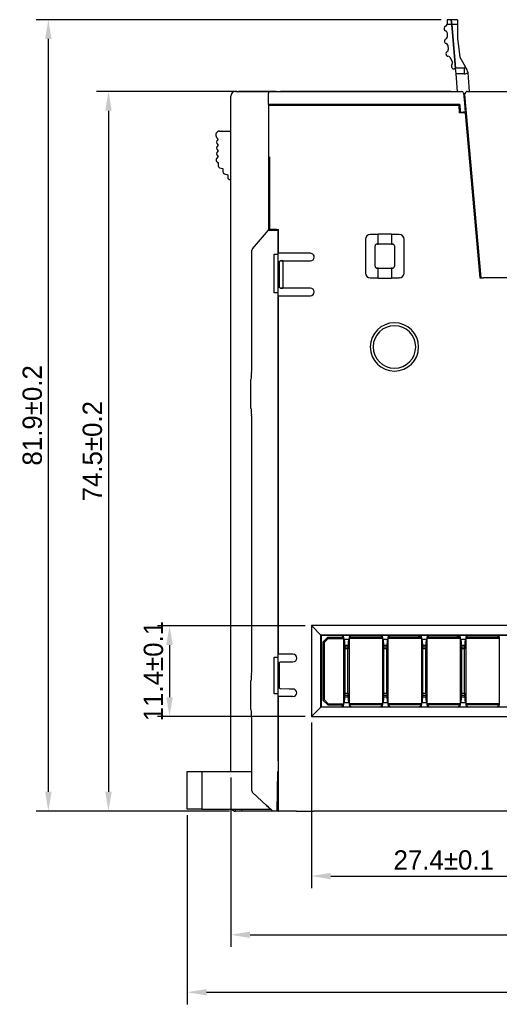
# Model space of a CAD drawing. Header units: millimetres. Extents: x 0 to 427, y 0 to 299.
# Tile 9 of 24: x 72 to 121, y 100 to 202. Entities that reach past the tile are written whole.
import ezdxf

# ---------------------------------------------------------------- set-up
doc = ezdxf.new("R2010")
doc.units = ezdxf.units.MM
doc.header["$LTSCALE"] = 23.1
doc.header["$MEASUREMENT"] = 0
doc.header["$PDSIZE"] = -5
doc.layers.add('IQC尺寸', color=3, linetype='Continuous', lineweight=18)
doc.layers.add('Layer0000', color=7, linetype='Continuous', lineweight=25)
doc.dimstyles.new('+-0.05', dxfattribs={"dimtxt": 2, "dimasz": 2, "dimexe": 1.25, "dimexo": 0.625, "dimtad": 1, "dimdsep": 46, "dimtxsty": 'Standard', "dimcen": 1.5, "dimdle": 4, "dimadec": 0, "dimazin": 0, "dimtol": 1, "dimtp": 0.05, "dimtm": 0.05, "dimtfac": 1, "dimtmove": 0, "dimatfit": 3, "dimfxl": 1, "dimtolj": 1, "dimarcsym": 0})

# ---------------------------------------------------------------- blocks, each defined once
blk = doc.blocks.new('*D23')
at = {"layer": 'Defpoints', "color": 0}
for p in [(94.84, 194.67), (80.94, 120.17), (94.09, 120.17)]:
    blk.add_point(p, dxfattribs=at)
at = {"layer": 'IQC尺寸', "color": 0, "lineweight": -2}
for p, q in [((94.21, 194.67), (79.69, 194.67)), ((80.94, 192.67), (80.94, 122.17)), ((93.46, 120.17), (79.69, 120.17))]:
    blk.add_line(p, q, dxfattribs=at)
at = {"layer": 'IQC尺寸', "color": 0}
for points in [[(81.27, 192.67), (80.6, 192.67), (80.94, 194.67)], [(80.6, 122.17), (81.27, 122.17), (80.94, 120.17)]]:
    blk.add_solid(points, dxfattribs=at)
at = {"layer": 'IQC尺寸', "color": 0, "insert": (79.28, 157.42), "char_height": 2, "attachment_point": 5, "rotation": 90}
blk.add_mtext('\\A1;74.5%%p0.2', dxfattribs=at)
blk = doc.blocks.new('*D25')
at = {"layer": 'Defpoints', "color": 0}
for p in [(93.59, 124.27), (193.59, 120.67), (193.59, 107.37)]:
    blk.add_point(p, dxfattribs=at)
at = {"layer": 'IQC尺寸', "color": 0, "lineweight": -2}
for p, q in [((93.59, 123.64), (93.59, 106.12)), ((193.59, 120.04), (193.59, 106.12)), ((95.59, 107.37), (191.59, 107.37))]:
    blk.add_line(p, q, dxfattribs=at)
at = {"layer": 'IQC尺寸', "color": 0}
for points in [[(95.59, 107.7), (95.59, 107.04), (93.59, 107.37)], [(191.59, 107.04), (191.59, 107.7), (193.59, 107.37)]]:
    blk.add_solid(points, dxfattribs=at)
at = {"layer": 'IQC尺寸', "color": 0, "insert": (143.59, 109.02), "char_height": 2, "attachment_point": 5}
blk.add_mtext('\\A1;100%%p0.2', dxfattribs=at)
blk = doc.blocks.new('*D29')
at = {"layer": 'Defpoints', "color": 0}
for p in [(101.94, 139.36), (87.26, 129.96), (101.94, 129.96)]:
    blk.add_point(p, dxfattribs=at)
at = {"layer": 'IQC尺寸', "color": 0, "lineweight": -2}
for p, q in [((101.31, 139.36), (86.01, 139.36)), ((87.26, 137.36), (87.26, 131.96)), ((101.31, 129.96), (86.01, 129.96))]:
    blk.add_line(p, q, dxfattribs=at)
at = {"layer": 'IQC尺寸', "color": 0}
for points in [[(87.59, 137.36), (86.92, 137.36), (87.26, 139.36)], [(86.92, 131.96), (87.59, 131.96), (87.26, 129.96)]]:
    blk.add_solid(points, dxfattribs=at)
at = {"layer": 'IQC尺寸', "color": 0, "insert": (85.6, 134.66), "char_height": 2, "attachment_point": 5, "rotation": 90}
blk.add_mtext('\\A1;11.4%%p0.1', dxfattribs=at)
blk = doc.blocks.new('*D30')
at = {"layer": 'Defpoints', "color": 0}
for p in [(101.94, 129.96), (129.34, 129.96), (129.34, 113.45)]:
    blk.add_point(p, dxfattribs=at)
at = {"layer": 'IQC尺寸', "color": 0, "lineweight": -2}
for p, q in [((101.94, 129.34), (101.94, 112.2)), ((129.34, 129.34), (129.34, 112.2)), ((103.94, 113.45), (127.34, 113.45))]:
    blk.add_line(p, q, dxfattribs=at)
at = {"layer": 'IQC尺寸', "color": 0}
for points in [[(103.94, 113.78), (103.94, 113.11), (101.94, 113.45)], [(127.34, 113.11), (127.34, 113.78), (129.34, 113.45)]]:
    blk.add_solid(points, dxfattribs=at)
at = {"layer": 'IQC尺寸', "color": 0, "insert": (115.64, 115.1), "char_height": 2, "attachment_point": 5}
blk.add_mtext('\\A1;27.4%%p0.1', dxfattribs=at)
blk = doc.blocks.new('*D33')
at = {"layer": 'Defpoints', "color": 0}
for p in [(115.99, 202.09), (74.71, 120.17), (94.09, 120.17)]:
    blk.add_point(p, dxfattribs=at)
at = {"layer": 'IQC尺寸', "color": 0, "lineweight": -2}
for p, q in [((115.36, 202.09), (73.46, 202.09)), ((74.71, 200.09), (74.71, 122.17)), ((93.46, 120.17), (73.46, 120.17))]:
    blk.add_line(p, q, dxfattribs=at)
at = {"layer": 'IQC尺寸', "color": 0}
for points in [[(75.05, 200.09), (74.38, 200.09), (74.71, 202.09)], [(74.38, 122.17), (75.05, 122.17), (74.71, 120.17)]]:
    blk.add_solid(points, dxfattribs=at)
at = {"layer": 'IQC尺寸', "color": 0, "insert": (73.06, 161.13), "char_height": 2, "attachment_point": 5, "rotation": 90}
blk.add_mtext('\\A1;81.9%%p0.2', dxfattribs=at)
blk = doc.blocks.new('*D34')
at = {"layer": 'Defpoints', "color": 0}
for p in [(195.09, 174.07), (89.1, 120.37), (195.09, 101.42)]:
    blk.add_point(p, dxfattribs=at)
at = {"layer": 'IQC尺寸', "color": 0, "lineweight": -2}
for p, q in [((195.09, 173.44), (195.09, 100.17)), ((89.1, 119.74), (89.1, 100.17)), ((91.1, 101.42), (193.09, 101.42))]:
    blk.add_line(p, q, dxfattribs=at)
at = {"layer": 'IQC尺寸', "color": 0}
for points in [[(91.1, 101.76), (91.1, 101.09), (89.1, 101.42)], [(193.09, 101.09), (193.09, 101.76), (195.09, 101.42)]]:
    blk.add_solid(points, dxfattribs=at)
at = {"layer": 'IQC尺寸', "color": 0, "insert": (142.09, 103.08), "char_height": 2, "attachment_point": 5}
blk.add_mtext('\\A1;106%%p0.2', dxfattribs=at)

msp = doc.modelspace()

# ---------------------------------------------------------------- linework, layer by layer
at = {"layer": 'Layer0000', "color": 7, "linetype": 'Continuous', "lineweight": 25}
for p, q in [((116.423, 202.088), (115.987, 202.088)), ((115.987, 202.088), (115.987, 201.603)), ((116.423, 202.088), (116.467, 201.587)), ((116.467, 201.587), (116.423, 202.088)), ((117.078, 202.088), (116.423, 202.088)), ((117.078, 202.088), (117.078, 201.587)), ((115.687, 201.216), (115.687, 201.116)), ((115.986, 201.587), (115.987, 201.603)), ((116.467, 201.587), (115.986, 201.587)), ((116.467, 201.587), (116.866, 197.087)), ((116.866, 197.087), (116.467, 201.587)), ((117.078, 201.587), (116.467, 201.587)), ((117.078, 201.587), (117.078, 200.187)), ((115.71, 199.884), (115.72, 199.785)), ((115.987, 200.728), (115.987, 200.287)), ((117.078, 200.187), (117.322, 198.202)), ((116.063, 199.435), (116.116, 199)), ((115.865, 198.579), (115.878, 198.48)), ((116.264, 198.199), (116.533, 197.703)), ((117.322, 198.202), (117.86, 197.236)), ((116.453, 197.219), (116.531, 197.076)), ((116.866, 197.087), (116.734, 197.016)), ((116.919, 196.488), (116.866, 197.087)), ((117.773, 197.087), (116.866, 197.087)), ((117.773, 197.087), (117.773, 196.488)), ((118.054, 196.888), (117.86, 197.236)), ((117.081, 194.665), (116.919, 196.488)), ((117.773, 196.488), (116.919, 196.488)), ((118.128, 196.642), (118.132, 196.587)), ((118.132, 196.587), (118.282, 194.665)), ((94.088, 194.665), (97.688, 194.665)), ((97.688, 194.665), (117.494, 194.665)), ((118.106, 194.665), (188.952, 194.665)), ((121.112, 194.665), (121.112, 194.666)), ((93.588, 124.765), (93.588, 194.165)), ((97.488, 193.314), (97.488, 194.465)), ((117.693, 194.482), (117.783, 193.458)), ((117.807, 194.339), (119.467, 175.365)), ((97.488, 193.314), (97.488, 180.315)), ((97.572, 193.314), (97.488, 193.314)), ((116.77, 193.314), (97.572, 193.314)), ((117.251, 193.215), (98.105, 193.215)), ((116.771, 193.326), (116.77, 193.314)), ((117.296, 193.326), (116.771, 193.326)), ((117.286, 192.455), (117.251, 193.215)), ((117.296, 193.326), (117.334, 192.505)), ((117.783, 193.458), (117.866, 192.505)), ((117.371, 192.455), (117.286, 192.455)), ((117.334, 192.505), (117.665, 192.505)), ((117.866, 192.505), (117.665, 192.505)), ((117.875, 192.429), (117.883, 192.387)), ((117.875, 192.429), (119.369, 175.357)), ((117.883, 192.387), (119.373, 175.361)), ((92.132, 189.907), (92.288, 189.713)), ((92.288, 189.713), (92.148, 189.538)), ((92.443, 190.557), (93.588, 190.563)), ((92.148, 189.288), (92.288, 189.113)), ((92.288, 189.113), (92.148, 188.938)), ((92.148, 188.688), (92.288, 188.513)), ((92.088, 187.593), (92.088, 187.516)), ((92.288, 187.913), (92.132, 187.718)), ((92.288, 188.513), (92.148, 188.338)), ((92.148, 188.088), (92.288, 187.913)), ((97.602, 187.881), (97.602, 182.911)), ((92.236, 187.323), (92.288, 187.309)), ((92.288, 187.309), (92.288, 186.963)), ((92.436, 186.77), (92.788, 186.675)), ((92.788, 186.675), (92.788, 186.329)), ((92.936, 186.136), (93.288, 186.041)), ((93.288, 186.041), (93.288, 185.741)), ((93.488, 185.541), (93.588, 185.541)), ((118.571, 185.605), (118.477, 185.605)), ((97.602, 182.911), (97.602, 180.375)), ((118.781, 182.125), (118.875, 182.125)), ((95.835, 178.371), (97.488, 180.315)), ((97.488, 180.315), (98.489, 180.315)), ((97.602, 180.375), (97.618, 180.365)), ((98.323, 180.365), (97.618, 180.365)), ((98.338, 180.374), (98.323, 180.365)), ((98.338, 180.374), (98.552, 180.374)), ((98.489, 180.315), (98.507, 180.315)), ((98.507, 125.367), (98.507, 180.315)), ((98.552, 180.317), (98.552, 180.375)), ((98.552, 180.117), (98.552, 180.317)), ((98.552, 177.909), (98.552, 180.116)), ((108.839, 179.865), (108.037, 179.865)), ((108.856, 179.882), (108.839, 179.865)), ((108.839, 178.865), (108.839, 179.865)), ((110.219, 179.882), (108.856, 179.882)), ((110.236, 179.865), (110.219, 179.882)), ((110.236, 179.865), (110.236, 178.865)), ((111.038, 179.865), (110.236, 179.865)), ((107.538, 179.365), (107.538, 175.865)), ((108.538, 176.565), (108.538, 178.665)), ((108.738, 178.865), (108.839, 178.865)), ((108.856, 178.848), (108.839, 178.865)), ((110.219, 178.848), (108.856, 178.848)), ((110.236, 178.865), (110.219, 178.848)), ((110.236, 178.865), (110.338, 178.865)), ((110.538, 178.665), (110.538, 176.565)), ((111.538, 175.865), (111.538, 179.365)), ((119.183, 178.605), (119.089, 178.605)), ((95.787, 166.365), (95.788, 178.241)), ((98.088, 173.815), (98.088, 177.815)), ((98.088, 177.815), (98.488, 177.815)), ((98.488, 177.815), (98.496, 177.815)), ((99.038, 177.909), (98.552, 177.909)), ((101.837, 177.909), (99.038, 177.909)), ((98.507, 177.048), (98.638, 177.048)), ((98.638, 177.048), (98.66, 177.114)), ((98.638, 174.382), (98.638, 177.048)), ((98.66, 177.114), (98.754, 177.121)), ((98.754, 177.121), (99.638, 177.121)), ((98.972, 177.118), (98.754, 177.121)), ((99.024, 174.338), (99.024, 177.092)), ((99.638, 177.121), (99.809, 177.121)), ((99.809, 177.121), (99.838, 177.121)), ((99.838, 177.121), (101.837, 177.121)), ((108.839, 176.365), (108.738, 176.365)), ((108.839, 176.365), (108.856, 176.382)), ((108.839, 175.365), (108.839, 176.365)), ((108.856, 176.382), (110.219, 176.382)), ((110.219, 176.382), (110.236, 176.365)), ((110.338, 176.365), (110.236, 176.365)), ((110.236, 176.365), (110.236, 175.365)), ((108.037, 175.365), (108.028, 175.365)), ((108.037, 175.365), (108.839, 175.365)), ((108.839, 175.365), (108.856, 175.348)), ((108.856, 175.348), (110.219, 175.348)), ((110.219, 175.348), (110.236, 175.365)), ((110.236, 175.365), (111.038, 175.365)), ((111.047, 175.365), (111.038, 175.365)), ((119.373, 175.361), (119.369, 175.357)), ((119.369, 175.357), (119.467, 175.357)), ((119.373, 175.361), (119.467, 175.361)), ((119.467, 175.365), (119.768, 175.365)), ((188.952, 175.365), (119.768, 175.365)), ((120.517, 175.361), (120.517, 175.365)), ((120.717, 175.365), (120.717, 175.361)), ((98.638, 174.382), (98.507, 174.382)), ((98.66, 174.316), (98.638, 174.382)), ((98.754, 174.309), (98.66, 174.316)), ((98.754, 174.309), (98.972, 174.312)), ((99.809, 174.309), (98.754, 174.309)), ((99.838, 174.309), (99.809, 174.309)), ((100.832, 174.309), (99.838, 174.309)), ((101.836, 174.309), (100.832, 174.309)), ((98.488, 173.815), (98.088, 173.815)), ((98.496, 173.815), (98.488, 173.815)), ((98.552, 173.521), (101.837, 173.521)), ((98.552, 166.629), (98.552, 173.521)), ((95.787, 166.365), (95.787, 166.37)), ((98.552, 161.857), (98.552, 166.629)), ((95.739, 165.573), (95.738, 165.567)), ((95.688, 161.875), (95.688, 164.855)), ((98.552, 158.917), (98.552, 161.857)), ((95.787, 135.165), (95.788, 160.455)), ((98.552, 148.073), (98.552, 158.915)), ((98.552, 143.862), (98.552, 148.073)), ((98.552, 143.301), (98.552, 143.862)), ((98.552, 140.615), (98.552, 143.3)), ((98.552, 138.615), (98.552, 140.615)), ((98.552, 136.411), (98.552, 138.615)), ((102.915, 138.387), (101.938, 139.365)), ((101.938, 139.365), (101.938, 129.965)), ((129.338, 139.365), (101.938, 139.365)), ((102.915, 130.943), (102.915, 138.387)), ((102.915, 138.387), (128.36, 138.387)), ((102.938, 138.365), (102.915, 138.387)), ((128.338, 138.365), (102.938, 138.365)), ((102.938, 138.365), (102.938, 130.965)), ((103.638, 138.165), (103.138, 137.665)), ((103.138, 137.665), (103.258, 137.615)), ((103.138, 137.665), (103.138, 131.665)), ((103.258, 137.615), (103.687, 138.045)), ((103.258, 137.615), (103.258, 131.715)), ((103.638, 138.165), (105.275, 138.165)), ((103.638, 138.165), (103.687, 138.045)), ((103.687, 138.045), (105.275, 138.045)), ((105.075, 138.365), (105.275, 138.165)), ((105.275, 138.165), (105.275, 138.365)), ((105.275, 138.165), (105.275, 138.045)), ((105.275, 138.045), (105.275, 131.285)), ((105.275, 137.965), (105.313, 137.965)), ((105.313, 137.965), (105.838, 137.965)), ((105.838, 137.965), (105.875, 137.965)), ((105.875, 138.165), (106.075, 138.365)), ((105.875, 138.365), (105.875, 138.165)), ((105.875, 138.045), (105.875, 138.165)), ((109.3, 138.165), (105.875, 138.165)), ((105.875, 131.285), (105.875, 138.045)), ((109.3, 138.045), (105.875, 138.045)), ((109.1, 138.365), (109.3, 138.165)), ((109.3, 138.165), (109.3, 138.365)), ((109.3, 138.165), (109.3, 138.045)), ((109.3, 138.045), (109.3, 131.285)), ((109.3, 137.965), (109.338, 137.965)), ((109.338, 137.965), (109.863, 137.965)), ((109.863, 137.965), (109.9, 137.965)), ((109.9, 138.165), (110.1, 138.365)), ((109.9, 138.365), (109.9, 138.165)), ((109.9, 138.045), (109.9, 138.165)), ((113.325, 138.165), (109.9, 138.165)), ((109.9, 131.285), (109.9, 138.045)), ((113.325, 138.045), (109.9, 138.045)), ((113.155, 138.165), (112.956, 138.365)), ((113.125, 138.365), (113.325, 138.165)), ((113.325, 138.165), (113.325, 138.365)), ((113.325, 138.165), (113.325, 138.045)), ((113.325, 138.045), (113.325, 131.285)), ((113.325, 137.965), (113.363, 137.965)), ((113.363, 137.965), (113.888, 137.965)), ((113.888, 137.965), (113.925, 137.965)), ((113.925, 138.165), (114.125, 138.365)), ((113.925, 138.365), (113.925, 138.165)), ((113.925, 138.045), (113.925, 138.165)), ((117.35, 138.165), (113.925, 138.165)), ((113.925, 131.285), (113.925, 138.045)), ((117.35, 138.045), (113.925, 138.045)), ((117.18, 138.165), (116.981, 138.365)), ((117.15, 138.365), (117.35, 138.165)), ((117.35, 138.165), (117.35, 138.365)), ((117.35, 138.165), (117.35, 138.045)), ((117.35, 138.045), (117.35, 131.285)), ((117.35, 137.965), (117.388, 137.965)), ((117.388, 137.965), (117.913, 137.965)), ((117.913, 137.965), (117.95, 137.965)), ((117.95, 138.165), (118.15, 138.365)), ((117.95, 138.365), (117.95, 138.165)), ((117.95, 138.045), (117.95, 138.165)), ((121.375, 138.165), (117.95, 138.165)), ((117.95, 131.285), (117.95, 138.045)), ((121.375, 138.045), (117.95, 138.045)), ((121.175, 138.365), (121.375, 138.165)), ((121.375, 138.165), (121.375, 138.365)), ((121.375, 138.165), (121.375, 138.045)), ((121.375, 138.045), (121.375, 131.285)), ((121.375, 137.965), (121.413, 137.965)), ((105.731, 137.315), (105.419, 137.315)), ((105.423, 137.165), (105.727, 137.165)), ((105.425, 132.365), (105.425, 136.965)), ((105.725, 136.965), (105.425, 136.965)), ((105.725, 132.365), (105.725, 136.965)), ((109.756, 137.315), (109.444, 137.315)), ((109.448, 137.165), (109.752, 137.165)), ((109.45, 132.365), (109.45, 136.965)), ((109.75, 136.965), (109.45, 136.965)), ((109.75, 132.365), (109.75, 136.965)), ((113.781, 137.315), (113.469, 137.315)), ((113.473, 137.165), (113.777, 137.165)), ((113.475, 132.365), (113.475, 136.965)), ((113.775, 136.965), (113.475, 136.965)), ((113.775, 132.365), (113.775, 136.965)), ((117.806, 137.315), (117.494, 137.315)), ((117.498, 137.165), (117.802, 137.165)), ((117.5, 132.365), (117.5, 136.965)), ((117.8, 136.965), (117.5, 136.965)), ((117.8, 132.365), (117.8, 136.965)), ((98.088, 132.315), (98.088, 136.115)), ((98.088, 136.115), (98.488, 136.115)), ((98.488, 136.115), (98.496, 136.115)), ((98.507, 135.548), (98.638, 135.548)), ((100.038, 136.409), (98.552, 136.411)), ((98.638, 135.548), (98.66, 135.614)), ((98.638, 132.882), (98.638, 135.548)), ((98.66, 135.614), (98.754, 135.621)), ((98.754, 135.621), (99.648, 135.621)), ((99.648, 135.621), (100.038, 135.621)), ((95.787, 135.165), (95.787, 135.17)), ((95.688, 130.675), (95.688, 133.655)), ((95.739, 134.373), (95.739, 134.367)), ((98.638, 132.882), (98.507, 132.882)), ((98.66, 132.816), (98.638, 132.882)), ((98.754, 132.81), (98.66, 132.816)), ((99.645, 132.809), (98.754, 132.81)), ((99.838, 132.809), (99.644, 132.809)), ((99.838, 132.809), (99.645, 132.809)), ((100.038, 132.809), (99.838, 132.809)), ((98.488, 132.315), (98.088, 132.315)), ((98.496, 132.315), (98.488, 132.315)), ((98.548, 131.265), (98.548, 132.018)), ((98.548, 132.018), (98.552, 132.018)), ((100.038, 132.021), (98.552, 132.021)), ((103.138, 131.665), (103.258, 131.715)), ((103.138, 131.665), (103.638, 131.165)), ((103.258, 131.715), (103.687, 131.285)), ((105.419, 132.015), (105.731, 132.015)), ((105.423, 132.165), (105.727, 132.165)), ((105.425, 132.365), (105.725, 132.365)), ((109.444, 132.015), (109.756, 132.015)), ((109.448, 132.165), (109.752, 132.165)), ((109.45, 132.365), (109.75, 132.365)), ((113.469, 132.015), (113.781, 132.015)), ((113.473, 132.165), (113.777, 132.165)), ((113.475, 132.365), (113.775, 132.365)), ((117.494, 132.015), (117.806, 132.015)), ((117.498, 132.165), (117.802, 132.165)), ((117.5, 132.365), (117.8, 132.365)), ((98.544, 127.703), (98.548, 131.265)), ((101.938, 129.965), (102.915, 130.943)), ((102.938, 130.965), (102.915, 130.943)), ((128.36, 130.943), (102.915, 130.943)), ((102.938, 130.965), (128.338, 130.965)), ((103.638, 131.165), (103.687, 131.285)), ((103.638, 131.165), (105.275, 131.165)), ((103.687, 131.285), (105.275, 131.285)), ((105.275, 131.165), (105.075, 130.965)), ((105.275, 131.365), (105.313, 131.365)), ((105.275, 131.285), (105.275, 131.165)), ((105.275, 130.965), (105.275, 131.165)), ((105.838, 131.365), (105.313, 131.365)), ((105.838, 131.365), (105.875, 131.365)), ((105.875, 131.165), (105.875, 131.285)), ((109.3, 131.285), (105.875, 131.285)), ((106.075, 130.965), (105.875, 131.165)), ((109.3, 131.165), (105.875, 131.165)), ((105.875, 131.165), (105.875, 130.965)), ((109.3, 131.165), (109.1, 130.965)), ((109.3, 131.365), (109.338, 131.365)), ((109.3, 131.285), (109.3, 131.165)), ((109.3, 130.965), (109.3, 131.165)), ((109.863, 131.365), (109.338, 131.365)), ((109.863, 131.365), (109.9, 131.365)), ((109.9, 131.165), (109.9, 131.285)), ((113.325, 131.285), (109.9, 131.285)), ((110.1, 130.965), (109.9, 131.165)), ((113.325, 131.165), (109.9, 131.165)), ((109.9, 131.165), (109.9, 130.965)), ((113.325, 131.165), (113.125, 130.965)), ((113.325, 131.365), (113.363, 131.365)), ((113.325, 131.285), (113.325, 131.165)), ((113.325, 130.965), (113.325, 131.165)), ((113.888, 131.365), (113.363, 131.365)), ((113.888, 131.365), (113.925, 131.365)), ((113.925, 131.165), (113.925, 131.285)), ((117.35, 131.285), (113.925, 131.285)), ((114.125, 130.965), (113.925, 131.165)), ((117.35, 131.165), (113.925, 131.165)), ((113.925, 131.165), (113.925, 130.965)), ((117.35, 131.165), (117.15, 130.965)), ((117.35, 131.365), (117.388, 131.365)), ((117.35, 131.285), (117.35, 131.165)), ((117.35, 130.965), (117.35, 131.165)), ((117.913, 131.365), (117.388, 131.365)), ((117.913, 131.365), (117.95, 131.365)), ((117.95, 131.165), (117.95, 131.285)), ((121.375, 131.285), (117.95, 131.285)), ((118.15, 130.965), (117.95, 131.165)), ((121.375, 131.165), (117.95, 131.165)), ((117.95, 131.165), (117.95, 130.965)), ((121.375, 131.165), (121.175, 130.965)), ((121.375, 131.365), (121.413, 131.365)), ((121.375, 131.285), (121.375, 131.165)), ((121.375, 130.965), (121.375, 131.165)), ((101.938, 129.965), (129.338, 129.965)), ((95.788, 122.252), (95.788, 129.245)), ((98.544, 122.733), (98.544, 127.703)), ((98.507, 125.367), (98.488, 124.265)), ((93.588, 124.265), (93.588, 124.765)), ((89.1, 124.265), (90.6, 124.265)), ((89.1, 120.365), (89.1, 124.265)), ((90.6, 124.265), (94.088, 124.265)), ((90.6, 124.265), (90.6, 120.365)), ((94.088, 124.265), (95.788, 124.265)), ((98.409, 120.165), (98.48, 124.265)), ((98.48, 124.265), (98.544, 124.265)), ((98.484, 124.265), (98.48, 124.265)), ((98.544, 120.165), (98.544, 122.733)), ((95.851, 122.106), (97.303, 120.757)), ((97.304, 120.757), (95.852, 122.106)), ((90.6, 120.365), (89.1, 120.365)), ((90.6, 120.365), (97.726, 120.365)), ((94.088, 120.166), (94.088, 120.365)), ((94.706, 120.365), (94.705, 120.166)), ((97.304, 120.757), (97.303, 120.757)), ((97.303, 120.757), (97.732, 120.359)), ((97.488, 120.587), (97.304, 120.757)), ((97.942, 120.165), (97.488, 120.587)), ((97.732, 120.359), (97.94, 120.166)), ((98.412, 120.365), (98.544, 120.365)), ((94.705, 120.166), (94.088, 120.166)), ((97.938, 120.166), (94.705, 120.166)), ((97.937, 120.169), (97.938, 120.165)), ((98.398, 120.165), (97.942, 120.165)), ((98.398, 120.165), (98.4, 120.165)), ((98.544, 120.166), (98.409, 120.166)), ((98.544, 120.165), (98.555, 120.168)), ((100.403, 120.165), (98.544, 120.165)), ((100.403, 120.165), (102.174, 120.165)), ((107.596, 120.165), (102.174, 120.165)), ((116.157, 120.165), (107.596, 120.165)), ((125.21, 120.165), (116.157, 120.165))]:
    msp.add_line(p, q, dxfattribs=at)
for centre, radius in [((94.387, 194.665), 0.000272), ((116.377, 194.665), 0.000308)]:
    msp.add_circle(centre, radius, dxfattribs=at)
for centre, radius, start, end in [((115.887, 201.216), 0.2, 104.47751, 180), ((115.887, 201.116), 0.2, 180, 255.52249), ((115.787, 201.603), 0.2, 284.47751, 355.54279), ((115.787, 200.728), 0.2, 0, 75.52249), ((115.909, 199.906), 0.2, 107.75072, 186.13595), ((115.919, 199.807), 0.2, 186.13595, 262.07417), ((115.787, 200.287), 0.2, 287.75072, 360), ((116.064, 198.603), 0.2, 111.47751, 187), ((115.864, 199.411), 0.2, 7, 82.07417), ((115.917, 198.975), 0.2, 291.47751, 7), ((116.076, 198.504), 0.2, 187, 271.69518), ((116.088, 198.104), 0.2, 28.44774, 91.69518), ((116.629, 197.315), 0.2, 132.92525, 208.44774), ((116.357, 197.608), 0.2, 312.92525, 28.44774), ((116.663, 197.148), 0.15, 208.44774, 274.01882), ((116.663, 197.148), 0.15, 274.01882, 298.44774), ((117.773, 197.187), 0.1, 270, 29.10945), ((117.526, 196.595), 0.604, 4.52278, 29.02441), ((117.773, 197.188), 0.7, 270, 300.9226), ((94.088, 194.165), 0.5, 90, 179.98585), ((97.688, 194.465), 0.2, 90, 180), ((117.494, 194.465), 0.2, 5, 90), ((118.106, 194.365), 0.3, 90, 185), ((97.981, 185.937), 7.279, 89.02328, 92.96033), ((117.495, 189.959), 2.499, 81.24633, 92.84034), ((92.445, 190.157), 0.4, 90.29961, 218.65982), ((92.304, 189.413), 0.2, 141.34019, 218.65516), ((92.304, 188.813), 0.2, 141.34019, 218.65516), ((92.288, 187.593), 0.2, 141.32098, 180.00333), ((92.304, 188.213), 0.2, 141.33931, 218.65919), ((92.288, 187.516), 0.2, 180.00853, 254.99905), ((92.488, 186.963), 0.2, 180.00005, 255.01723), ((92.988, 186.329), 0.2, 179.99978, 255.01331), ((93.488, 185.741), 0.2, 180.00005, 270.00064), ((108.053, 179.349), 0.516, 91.77452, 178.22493), ((111.022, 179.349), 0.516, 1.77455, 88.22545), ((95.988, 178.241), 0.2, 139.63546, 180), ((108.737, 178.665), 0.2, 89.98662, 180.01338), ((110.338, 178.665), 0.2, 359.98662, 90.01338), ((101.834, 177.509), 0.4, 34.3258, 89.53821), ((101.825, 177.528), 0.407, 271.7877, 358.17337), ((101.835, 177.514), 0.396, 0.06546, 33.75962), ((98.966, 177.041), 0.0764, 41.42408, 85.89947), ((108.737, 176.565), 0.2, 179.98662, 270.01338), ((110.338, 176.565), 0.2, 269.98662, 0.01338), ((108.053, 175.881), 0.516, 181.77507, 268.22548), ((111.022, 175.881), 0.516, 271.77455, 358.22545), ((98.966, 174.389), 0.0764, 274.0809, 318.56674), ((101.833, 173.915), 0.394, 270.61034, 89.38894), ((110.538, 168.215), 2.5, 0.00306, 179.99694), ((110.538, 168.213), 2.2, 0.0385, 179.9615), ((110.538, 168.215), 2.5, 180.00361, 359.99639), ((110.538, 168.216), 2.2, 180.0385, 359.9615), ((90.521, 166.285), 5.266, 352.23439, 0.87406), ((100.688, 164.855), 5, 171.74587, 179.99974), ((100.688, 161.875), 5, 180.0002, 188.23951), ((90.665, 160.455), 5.122, 0.00136, 7.87118), ((105.309, 137.936), 0.0296, 27.16197, 82.18401), ((105.842, 137.936), 0.0296, 97.80089, 152.85397), ((109.334, 137.936), 0.0296, 27.16197, 82.18401), ((109.867, 137.936), 0.0296, 97.80089, 152.85397), ((113.359, 137.936), 0.0296, 27.16197, 82.18401), ((113.892, 137.936), 0.0296, 97.80089, 152.85397), ((117.384, 137.936), 0.0296, 27.16197, 82.18401), ((117.917, 137.936), 0.0296, 97.80089, 152.85397), ((100.038, 136.015), 0.394, 270.00387, 89.99613), ((90.657, 135.075), 5.13, 352.13467, 1.0039), ((100.688, 133.655), 5, 171.74586, 180.00044), ((100.033, 132.415), 0.394, 270.61038, 89.38964), ((98.553, 132.02), 0.00148, 159.6173, 184.28137), ((100.688, 130.675), 5, 179.99997, 188.23541), ((90.521, 129.245), 5.266, 0.00012, 7.7655), ((95.988, 122.252), 0.2, 180, 227.12278), ((94.088, 120.666), 0.5, 216.93369, 270)]:
    msp.add_arc(centre, radius, start, end, dxfattribs=at)
for points in [[(94.387, 194.666), (94.387, 194.666), (94.601, 194.666), (94.838, 194.666)], [(94.838, 194.665), (94.589, 194.665), (94.388, 194.665), (94.388, 194.665)], [(94.838, 194.666), (94.84, 194.666), (94.976, 194.666), (95.195, 194.666)], [(98.288, 194.665), (98.278, 194.665), (94.848, 194.665), (94.838, 194.665)], [(97.478, 194.666), (97.944, 194.666), (98.284, 194.666), (98.288, 194.666)], [(115.927, 194.665), (115.917, 194.665), (98.748, 194.665), (98.738, 194.665)], [(115.533, 194.666), (115.787, 194.666), (115.926, 194.666), (115.927, 194.666)], [(115.927, 194.666), (116.164, 194.666), (116.378, 194.666), (116.378, 194.666)], [(116.378, 194.665), (116.378, 194.665), (116.164, 194.665), (115.927, 194.665)], [(97.942, 120.165), (97.942, 120.165), (97.942, 120.165), (97.941, 120.165)]]:
    msp.add_open_spline(points, degree=3, dxfattribs=at)
for points, knots in [([(105.425, 136.965), (105.425, 137.093), (105.421, 137.303), (105.416, 137.425), (105.393, 137.715), (105.385, 137.776), (105.349, 137.942), (105.339, 137.947), (105.335, 137.949)], [0, 0, 0, 0, 0.1666667, 0.3333333, 0.5, 0.6666667, 0.75, 1, 1, 1, 1]), ([(105.815, 137.949), (105.811, 137.947), (105.795, 137.922), (105.763, 137.755), (105.754, 137.682), (105.735, 137.444), (105.73, 137.325), (105.726, 137.103), (105.725, 136.965)], [0, 0, 0, 0, 0.2727273, 0.3636364, 0.5454545, 0.6363636, 0.8181818, 1, 1, 1, 1]), ([(109.45, 136.965), (109.45, 137.093), (109.446, 137.303), (109.441, 137.425), (109.418, 137.715), (109.41, 137.776), (109.374, 137.942), (109.364, 137.947), (109.36, 137.949)], [0, 0, 0, 0, 0.1666667, 0.3333333, 0.5, 0.6666667, 0.75, 1, 1, 1, 1]), ([(109.84, 137.949), (109.836, 137.947), (109.82, 137.922), (109.788, 137.755), (109.779, 137.682), (109.76, 137.444), (109.755, 137.325), (109.751, 137.103), (109.75, 136.965)], [0, 0, 0, 0, 0.2727273, 0.3636364, 0.5454545, 0.6363636, 0.8181818, 1, 1, 1, 1]), ([(113.475, 136.965), (113.475, 137.093), (113.471, 137.303), (113.466, 137.425), (113.443, 137.715), (113.435, 137.776), (113.399, 137.942), (113.389, 137.947), (113.385, 137.949)], [0, 0, 0, 0, 0.1666667, 0.3333333, 0.5, 0.6666667, 0.75, 1, 1, 1, 1]), ([(113.865, 137.949), (113.861, 137.947), (113.845, 137.922), (113.813, 137.755), (113.804, 137.682), (113.785, 137.444), (113.78, 137.325), (113.776, 137.103), (113.775, 136.965)], [0, 0, 0, 0, 0.2727273, 0.3636364, 0.5454545, 0.6363636, 0.8181818, 1, 1, 1, 1]), ([(117.5, 136.965), (117.5, 137.093), (117.496, 137.303), (117.491, 137.425), (117.468, 137.715), (117.46, 137.776), (117.424, 137.942), (117.414, 137.947), (117.41, 137.949)], [0, 0, 0, 0, 0.1666667, 0.3333333, 0.5, 0.6666667, 0.75, 1, 1, 1, 1]), ([(117.89, 137.949), (117.886, 137.947), (117.87, 137.922), (117.838, 137.755), (117.829, 137.682), (117.81, 137.444), (117.805, 137.325), (117.801, 137.103), (117.8, 136.965)], [0, 0, 0, 0, 0.2727273, 0.3636364, 0.5454545, 0.6363636, 0.8181818, 1, 1, 1, 1]), ([(105.313, 131.365), (105.321, 131.36), (105.338, 131.362), (105.373, 131.491), (105.389, 131.586), (105.413, 131.858), (105.421, 132.038), (105.425, 132.22), (105.425, 132.365)], [0, 0, 0, 0, 0.2222222, 0.3333333, 0.4444444, 0.6666667, 0.7777778, 1, 1, 1, 1]), ([(105.725, 132.365), (105.726, 132.217), (105.73, 131.984), (105.74, 131.804), (105.762, 131.583), (105.774, 131.505), (105.806, 131.381), (105.825, 131.362), (105.838, 131.365)], [0, 0, 0, 0, 0.1818182, 0.3636364, 0.4545455, 0.6363636, 0.7272727, 1, 1, 1, 1]), ([(109.338, 131.365), (109.346, 131.36), (109.363, 131.362), (109.398, 131.491), (109.414, 131.586), (109.438, 131.858), (109.446, 132.038), (109.45, 132.22), (109.45, 132.365)], [0, 0, 0, 0, 0.2222222, 0.3333333, 0.4444444, 0.6666667, 0.7777778, 1, 1, 1, 1]), ([(109.75, 132.365), (109.751, 132.217), (109.755, 131.984), (109.765, 131.804), (109.787, 131.583), (109.799, 131.505), (109.831, 131.381), (109.85, 131.362), (109.863, 131.365)], [0, 0, 0, 0, 0.1818182, 0.3636364, 0.4545455, 0.6363636, 0.7272727, 1, 1, 1, 1]), ([(113.363, 131.365), (113.371, 131.36), (113.388, 131.362), (113.423, 131.491), (113.439, 131.586), (113.463, 131.858), (113.471, 132.038), (113.475, 132.22), (113.475, 132.365)], [0, 0, 0, 0, 0.2222222, 0.3333333, 0.4444444, 0.6666667, 0.7777778, 1, 1, 1, 1]), ([(113.775, 132.365), (113.776, 132.217), (113.78, 131.984), (113.79, 131.804), (113.812, 131.583), (113.824, 131.505), (113.856, 131.381), (113.875, 131.362), (113.888, 131.365)], [0, 0, 0, 0, 0.1818182, 0.3636364, 0.4545455, 0.6363636, 0.7272727, 1, 1, 1, 1]), ([(117.388, 131.365), (117.396, 131.36), (117.413, 131.362), (117.448, 131.491), (117.464, 131.586), (117.488, 131.858), (117.496, 132.038), (117.5, 132.22), (117.5, 132.365)], [0, 0, 0, 0, 0.2222222, 0.3333333, 0.4444444, 0.6666667, 0.7777778, 1, 1, 1, 1]), ([(117.8, 132.365), (117.801, 132.217), (117.805, 131.984), (117.815, 131.804), (117.837, 131.583), (117.849, 131.505), (117.881, 131.381), (117.9, 131.362), (117.913, 131.365)], [0, 0, 0, 0, 0.1818182, 0.3636364, 0.4545455, 0.6363636, 0.7272727, 1, 1, 1, 1])]:
    msp.add_open_spline(points, degree=3, knots=knots, dxfattribs=at)

# ---------------------------------------------------------------- dimensions: what is measured, and where the dimension line sits
at = {"layer": 'IQC尺寸'}
for base, p1, override, picture, middle in [((74.715, 120.166), (115.987, 202.088), {"dimgap": 0.625, "dimtad": 1, "dimjust": 0, "dimdec": 1, "dimlfac": 1, "dimpost": '<>', "dimse1": 0, "dimse2": 0, "dimsd1": 0, "dimsd2": 0, "dimtol": 0, "dimlim": 0, "dimtofl": 1, "dimtvp": 0.1, "dimarcsym": 1}, '*D33', (73.06, 161.127)), ((80.937, 120.166), (94.838, 194.666), {"dimgap": 0.625, "dimtad": 1, "dimjust": 0, "dimdec": 2, "dimlfac": 1, "dimpost": '<>', "dimse1": 0, "dimse2": 0, "dimsd1": 0, "dimsd2": 0, "dimtol": 0, "dimlim": 0, "dimtofl": 1, "dimtvp": 0.1, "dimarcsym": 1}, '*D23', (79.281, 157.416))]:
    dim = msp.add_linear_dim(base=base, p1=p1, p2=(94.088, 120.166), angle=90, text='<>%%p0.2', dimstyle='+-0.05', override=override, dxfattribs=at)
    dim.commit()
    dim.dimension.update_dxf_attribs({"geometry": picture, "text_midpoint": middle})
for base, p1, p2, text, override, picture, middle in [((195.088, 101.423), (89.1, 120.365), (195.088, 174.065), '<>%%p0.2', {"dimgap": 0.625, "dimtad": 1, "dimjust": 0, "dimdec": 1, "dimlfac": 1, "dimpost": '<>', "dimse1": 0, "dimse2": 0, "dimsd1": 0, "dimsd2": 0, "dimtol": 0, "dimlim": 0, "dimtofl": 1, "dimtvp": 0.1, "dimarcsym": 1}, '*D34', (142.094, 103.078)), ((129.338, 113.448), (101.938, 129.965), (129.338, 129.965), '<>%%p0.1', {"dimgap": 0.625, "dimtad": 1, "dimjust": 0, "dimdec": 2, "dimlfac": 1, "dimpost": '<>', "dimse1": 0, "dimse2": 0, "dimsd1": 0, "dimsd2": 0, "dimtol": 0, "dimlim": 0, "dimtofl": 1, "dimtvp": 0.1, "dimarcsym": 1}, '*D30', (115.638, 115.103)), ((193.588, 107.37), (93.588, 124.265), (193.588, 120.665), '<>%%p0.2', {"dimgap": 0.625, "dimtad": 1, "dimjust": 0, "dimdec": 2, "dimlfac": 1, "dimpost": '<>', "dimse1": 0, "dimse2": 0, "dimsd1": 0, "dimsd2": 0, "dimtol": 0, "dimlim": 0, "dimtofl": 1, "dimtvp": 0.1, "dimarcsym": 1}, '*D25', (143.588, 109.025))]:
    dim = msp.add_linear_dim(base=base, p1=p1, p2=p2, text=text, dimstyle='+-0.05', override=override, dxfattribs=at)
    dim.commit()
    dim.dimension.update_dxf_attribs({"geometry": picture, "text_midpoint": middle})
dim = msp.add_linear_dim(base=(87.257, 129.965), p1=(101.938, 139.365), p2=(101.938, 129.965), angle=90, text='11.4%%p0.1', dimstyle='+-0.05', override={"dimgap": 0.625, "dimtad": 1, "dimjust": 0, "dimdec": 2, "dimlfac": 1, "dimpost": '<>', "dimse1": 0, "dimse2": 0, "dimsd1": 0, "dimsd2": 0, "dimtol": 0, "dimlim": 0, "dimtp": 0.05, "dimtm": 0.05, "dimtdec": 2, "dimtofl": 1, "dimtvp": 0.1, "dimarcsym": 1}, dxfattribs=at)
dim.commit()
dim.dimension.update_dxf_attribs({"geometry": '*D29', "text_midpoint": (87.257, 134.665), "dimtype": 160})

doc.saveas('drawing.dxf')
